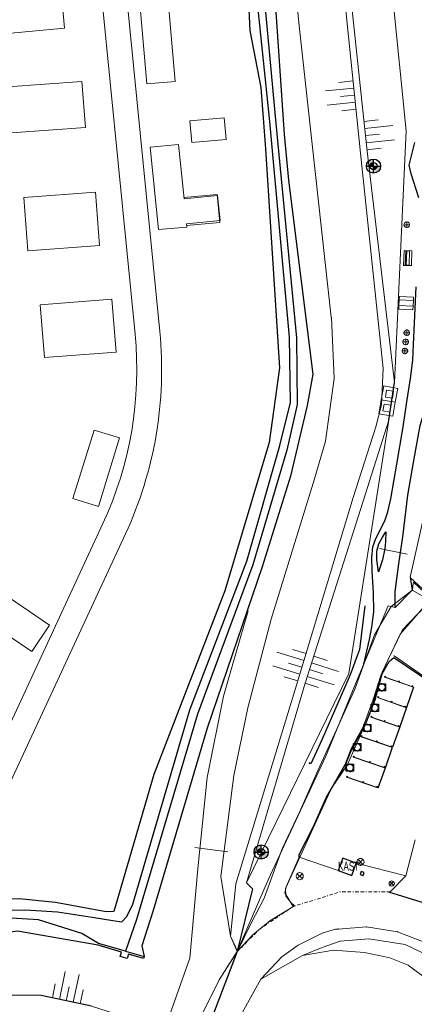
# Model space of a CAD drawing. Header units: metres. Extents: x 63969 to 66809, y 402115 to 403661.
# Tile 18 of 26: x 66072 to 66128, y 402662 to 402801. Entities that reach past the tile are written whole.
import ezdxf

# ---------------------------------------------------------------- set-up
doc = ezdxf.new("R2010")
doc.units = ezdxf.units.M
doc.linetypes.add('BORDER', pattern=[1.75, 0.5, -0.25, 0.5, -0.25, 0, -0.25])
doc.layers.get('0').update_dxf_attribs({"linetype": 'CONTINUOUS'})
for name, color, linetype in [('0 @ 0.5', 7, 'CONTINUOUS'), ('0 @ 1', 7, 'CONTINUOUS'), ('BS-BINNENKRUINLIJN-KPN', 253, 'CONTINUOUS'), ('BS-INSTEEK-SLOOT-KPN', 253, 'CONTINUOUS'), ('BS-KANT-HALF-VERHARD', 253, 'CONTINUOUS'), ('BS-OV.LIJNVORM.OBJECT', 253, 'CONTINUOUS'), ('BS-OVERIG-KPN', 253, 'CONTINUOUS'), ('BS-PAAL-STEEN', 253, 'CONTINUOUS'), ('BS-PALENRIJ', 253, 'CONTINUOUS'), ('BS-STEIGER (CONTOUR)', 253, 'CONTINUOUS'), ('BS-VLAKAFSLUITING', 253, 'CONTINUOUS'), ('BS-WATERLIJN-KPN', 253, 'CONTINUOUS')]:
    doc.layers.add(name, color=color, linetype=linetype)
for name, color, linetype, lineweight in [('BS-AFVALBAK', 253, 'CONTINUOUS', 0), ('BS-BEBOUWING', 253, 'CONTINUOUS', 0), ('BS-BETONBAND', 253, 'BORDER', 0), ('BS-DIJKPAAL', 2, 'CONTINUOUS', 25), ('BS-HEK', 253, 'RASTER', 0), ('BS-HEKWERK-KL-1_5M', 253, 'RASTER', 0), ('BS-KANT-VERHARDING', 253, 'CONTINUOUS', 0), ('BS-KRUINLIJN', 253, 'CONTINUOUS', 0), ('BS-KUNSTWERK-CONTOUR', 253, 'CONTINUOUS', 0), ('BS-LANTAARNPAAL-LICHTMAST', 253, 'CONTINUOUS', 0), ('BS-RASTER', 253, 'RASTER', 0), ('BS-SLAGBOOM', 253, 'CONTINUOUS', 0), ('BS-SYMBOOL-TALUD', 253, 'CONTINUOUS', 0), ('BS-TEENLIJN', 253, 'CONTINUOUS', 0), ('BS-TUSSENBERM', 253, 'CONTINUOUS', 0), ('BS-VERKEERSBORD', 253, 'CONTINUOUS', 0), ('BS-VLAKLABEL-BETON', 253, 'CONTINUOUS', 0), ('BS-ZITBANK', 253, 'CONTINUOUS', 0)]:
    doc.layers.add(name, color=color, linetype=linetype, lineweight=lineweight)
doc.linetypes.add('RASTER', pattern='A,3,-2,[200,RASTER,S=0.75,R=0,X=0,Y=0],-2,3', length=10)

# ---------------------------------------------------------------- blocks, each defined once
blk = doc.blocks.new('S04')
at = {"color": 0}
for p, q in [((-1, 0), (-1, 4.01)), ((1, 0), (1, 4.01)), ((-2.01, 0), (-2.01, 2.01)), ((0, 0), (0, 2.01)), ((2.01, 0), (2.01, 2.01))]:
    blk.add_line(p, q, dxfattribs=at)
blk = doc.blocks.new('116', base_point=(63367.988281, 393509.3125))
at = {"layer": 'BS-AFVALBAK'}
blk.add_lwpolyline([(63368.308281, 393509.2725), (63368.308281, 393509.3525), (63368.268281, 393509.4725), (63368.148281, 393509.5925), (63368.028281, 393509.6325), (63367.948281, 393509.6325), (63367.828281, 393509.5925), (63367.708281, 393509.4725), (63367.668281, 393509.3525), (63367.668281, 393509.2725), (63367.708281, 393509.1525), (63367.828281, 393509.0325), (63367.948281, 393508.9925), (63368.028281, 393508.9925), (63368.148281, 393509.0325), (63368.268281, 393509.1525)], close=True, dxfattribs=at)
for points in [[(63367.748281, 393509.3125), (63368.228281, 393509.3125)], [(63367.988281, 393509.5525), (63367.988281, 393509.0725)]]:
    blk.add_lwpolyline(points, dxfattribs=at)
blk = doc.blocks.new('Bankje')
at = {"layer": 'BS-ZITBANK'}
blk.add_line((-0.88, 0.87), (1, 0.19), dxfattribs=at)
blk.add_lwpolyline([(-1.02, 0.5), (-0.82, 1.02), (1.05, 0.33), (0.86, -0.19)], close=True, dxfattribs=at)
blk = doc.blocks.new('Houten paaltje')
at = {"layer": 'BS-HEKWERK-KL-1_5M'}
for p, q in [((-0.14, 0), (0, -0.14)), ((-0.14, -0.14), (0, 0))]:
    blk.add_line(p, q, dxfattribs=at)
at = {"layer": 'BS-KUNSTWERK-CONTOUR'}
blk.add_lwpolyline([(-0.14, -0.14), (0, -0.14), (0, 0), (-0.14, 0)], close=True, dxfattribs=at)
blk = doc.blocks.new('S03')
at = {"color": 0}
for p, q in [((-2.01, 0), (-2.01, -2.01)), ((-1, 0), (-1, -4.01)), ((0, 0), (0, -2.01)), ((1, 0), (1, -4.01)), ((2.01, 0), (2.01, -2.01))]:
    blk.add_line(p, q, dxfattribs=at)
blk = doc.blocks.new('17', base_point=(19504, 379108.256))
at = {"layer": 'BS-VERKEERSBORD'}
blk.add_polyline3d([(19503.84375, 379107.78725, 0), (19503.71875, 379107.84975, 0), (19503.59375, 379107.97475, 0), (19503.53125, 379108.09975, 0), (19503.5, 379108.22475, 0), (19503.5, 379108.28725, 0), (19503.53125, 379108.41225, 0), (19503.59375, 379108.53725, 0), (19503.71875, 379108.66225, 0), (19503.84375, 379108.72475, 0), (19503.96875, 379108.756, 0), (19504.03125, 379108.756, 0), (19504.15625, 379108.72475, 0), (19504.28125, 379108.66225, 0), (19504.40625, 379108.53725, 0), (19504.46875, 379108.41225, 0), (19504.5, 379108.28725, 0), (19504.5, 379108.22475, 0), (19504.46875, 379108.09975, 0), (19504.40625, 379107.97475, 0), (19504.28125, 379107.84975, 0), (19504.15625, 379107.78725, 0), (19504.03125, 379107.756, 0), (19503.96875, 379107.756, 0)], close=True, dxfattribs=at)
for points in [[(19504.34375, 379108.59975, 0), (19503.65625, 379107.91225, 0)], [(19503.65625, 379108.59975, 0), (19504.34375, 379107.91225, 0)]]:
    blk.add_polyline3d(points, dxfattribs=at)
blk = doc.blocks.new('Dijkpaal')
at = {"layer": 'BS-DIJKPAAL'}
h = blk.add_hatch(color=256, dxfattribs=at)
h.paths.add_polyline_path([(0, 0), (0, 1, 0.414214), (-1, 0)])
h.paths.add_polyline_path([(1, 0), (0, 0), (0, -1, 0.414214)])
for p, q in [((-1, 0), (1, 0)), ((0, -1), (0, 1))]:
    blk.add_line(p, q, dxfattribs=at)
blk.add_circle((0, 0), 1, dxfattribs=at)
blk = doc.blocks.new('*U46')
at = {"layer": '0 @ 0.5', "xscale": 0.5, "yscale": 0.5, "zscale": 0.5}
blk.add_blockref('Dijkpaal', (66122.295, 402779.866), dxfattribs=at)
at = {"layer": '0 @ 1'}
blk.add_blockref('Dijkpaal', (66122.295, 402779.866), dxfattribs=at)
blk = doc.blocks.new('*U48')
at = {"layer": '0 @ 0.5', "xscale": 0.5, "yscale": 0.5, "zscale": 0.5}
blk.add_blockref('Dijkpaal', (66106.437, 402683.064), dxfattribs=at)
at = {"layer": '0 @ 1'}
blk.add_blockref('Dijkpaal', (66106.437, 402683.064), dxfattribs=at)
blk = doc.blocks.new('De Krabbenkreek')
at = {"layer": 'BS-BEBOUWING'}
for points in [[(66078.686, 402799.319), (66068.563, 402798.408), (66067.889, 402805.896), (66078.012, 402806.807), (66078.686, 402799.319)], [(66093.248, 402803.77), (66094.322, 402791.831), (66090.319, 402791.471), (66089.245, 402803.41), (66093.248, 402803.77)], [(66081.658, 402785.315), (66081.148, 402791.82), (66070.697, 402791.051), (66071.207, 402784.546), (66081.658, 402785.315)], [(66095.547, 402775.241), (66100.281, 402775.713), (66100.655, 402772.197), (66095.897, 402771.724), (66095.942, 402771.275), (66091.95, 402770.913), (66090.781, 402782.544), (66094.782, 402782.924), (66095.547, 402775.241)], [(66083.615, 402768.661), (66073.518, 402767.906), (66072.95, 402775.421), (66083.047, 402776.176), (66083.615, 402768.661)], [(66085.99, 402753.629), (66075.867, 402752.85), (66075.254, 402760.299), (66085.376, 402761.078), (66085.99, 402753.629)], [(66083.481, 402731.81), (66079.869, 402732.935), (66082.845, 402742.624), (66086.458, 402741.499), (66083.481, 402731.81)], [(66076.582, 402715.066), (66067.888, 402720.958), (66065.335, 402717.246), (66074.087, 402711.365), (66076.582, 402715.066)]]:
    blk.add_lwpolyline(points, dxfattribs=at)

msp = doc.modelspace()

# ---------------------------------------------------------------- linework, layer by layer
at = {"layer": 'BS-BEBOUWING'}
msp.add_lwpolyline([(66096.39, 402786.27), (66101.22, 402786.7), (66101.49, 402783.64), (66096.67, 402783.2)], close=True, dxfattribs=at)
msp.add_lwpolyline([(66095.89, 402771.49), (66100.6, 402771.92), (66100.25, 402775.87), (66095.54, 402775.44)], dxfattribs=at)
at = {"layer": 'BS-BEBOUWING', "flags": 128}
msp.add_lwpolyline([(66125.16, 402710.72), (66125.21, 402710.74), (66132.27, 402705.84), (66132.9, 402707.23), (66137.01, 402713.89), (66143.8, 402719.95), (66156.44, 402725.44), (66163.2, 402726.61), (66170.66, 402726.41), (66178.7, 402724.73), (66179.88, 402724.37), (66179.91, 402724.36), (66183.05, 402722.95), (66183.74, 402722.68)], dxfattribs=at)
at = {"layer": 'BS-BETONBAND', "flags": 128}
msp.add_lwpolyline([(66124.67, 402677.44), (66117.58, 402677.42), (66110.96, 402675.38), (66106.11, 402672.08), (66103.12, 402669.06)], dxfattribs=at)
at = {"layer": 'BS-BINNENKRUINLIJN-KPN'}
msp.add_polyline3d([(66082.47, 402661.31, 0), (66075.38, 402662.82, 0), (66071.09, 402662.85, 0), (66066.79, 402662.47, 0), (66062.07, 402661.03, 0), (66057.54, 402658.86, 0), (66053.89, 402657.42, 0), (66051.04, 402657.39, 0), (66048.06, 402658.1, 0), (66045.9, 402659.27, 0), (66043.58, 402661.42, 0), (66039.55, 402665.21, 0), (66033.54, 402671.42, 0), (66026.27, 402678.69, 0), (66014.92, 402689.82, 0), (66001.56, 402703.55, 0), (65987.27, 402718.01, 0), (65975.62, 402729.96, 0), (65965.61, 402740.84, 0), (65962.12, 402744.53, 0), (65961.93, 402745.63, 0)], dxfattribs=at)
at = {"layer": 'BS-HEK', "flags": 128}
msp.add_lwpolyline([(66127.54, 402721.76), (66131.46, 402718.14)], dxfattribs=at)
at = {"layer": 'BS-HEKWERK-KL-1_5M'}
for p, q in [((66124.01, 402707.85), (66123.85, 402707.78)), ((66123.97, 402707.73), (66123.89, 402707.89)), ((66125.98, 402707.16), (66125.82, 402707.09)), ((66125.94, 402707.05), (66125.87, 402707.21)), ((66127.87, 402706.51), (66127.71, 402706.43)), ((66127.83, 402706.39), (66127.75, 402706.55)), ((66123.04, 402704.96), (66122.89, 402704.88)), ((66123, 402704.84), (66122.93, 402705)), ((66124.91, 402704.3), (66124.75, 402704.22)), ((66124.87, 402704.18), (66124.79, 402704.34)), ((66126.86, 402703.62), (66126.7, 402703.54)), ((66126.82, 402703.5), (66126.74, 402703.66)), ((66122.08, 402702.2), (66121.92, 402702.12)), ((66122.04, 402702.08), (66121.96, 402702.24)), ((66123.95, 402701.57), (66123.79, 402701.49)), ((66123.91, 402701.45), (66123.83, 402701.61)), ((66125.92, 402700.89), (66125.77, 402700.82)), ((66125.88, 402700.78), (66125.81, 402700.93)), ((66120.7, 402699.45), (66120.54, 402699.37)), ((66120.66, 402699.33), (66120.58, 402699.49)), ((66122.85, 402698.71), (66122.69, 402698.64)), ((66122.81, 402698.6), (66122.73, 402698.75)), ((66124.9, 402698.02), (66124.74, 402697.94)), ((66124.86, 402697.9), (66124.78, 402698.06)), ((66119.59, 402696.57), (66119.43, 402696.49)), ((66119.55, 402696.45), (66119.47, 402696.61)), ((66121.85, 402695.8), (66121.69, 402695.72)), ((66121.81, 402695.68), (66121.73, 402695.84)), ((66123.9, 402695.11), (66123.74, 402695.03)), ((66123.86, 402694.99), (66123.78, 402695.15)), ((66118.66, 402693.73), (66118.5, 402693.65)), ((66118.62, 402693.61), (66118.54, 402693.77)), ((66120.87, 402692.84), (66120.8, 402693)), ((66120.91, 402692.96), (66120.76, 402692.88)), ((66122.89, 402692.29), (66122.73, 402692.21)), ((66122.85, 402692.17), (66122.77, 402692.33))]:
    msp.add_line(p, q, dxfattribs=at)
for points in [[(66127.82, 402706.36), (66127.83, 402706.39), (66123.85, 402707.78), (66123.84, 402707.75)], [(66123.89, 402707.89), (66124.01, 402707.85), (66123.97, 402707.73), (66123.85, 402707.78)], [(66125.87, 402707.21), (66125.98, 402707.16), (66125.94, 402707.05), (66125.82, 402707.09)], [(66127.87, 402706.51), (66127.75, 402706.55), (66127.71, 402706.43), (66127.83, 402706.39)], [(66126.81, 402703.47), (66126.82, 402703.5), (66122.89, 402704.88), (66122.88, 402704.85)], [(66122.93, 402705), (66123.04, 402704.96), (66123, 402704.84), (66122.89, 402704.88)], [(66124.79, 402704.34), (66124.91, 402704.3), (66124.87, 402704.18), (66124.75, 402704.22)], [(66126.86, 402703.62), (66126.74, 402703.66), (66126.7, 402703.54), (66126.82, 402703.5)], [(66125.87, 402700.75), (66125.88, 402700.78), (66121.92, 402702.12), (66121.91, 402702.1)], [(66121.96, 402702.24), (66122.08, 402702.2), (66122.04, 402702.08), (66121.92, 402702.12)], [(66123.83, 402701.61), (66123.95, 402701.57), (66123.91, 402701.45), (66123.79, 402701.49)], [(66125.92, 402700.89), (66125.81, 402700.93), (66125.77, 402700.82), (66125.88, 402700.78)], [(66124.85, 402697.87), (66124.86, 402697.9), (66120.54, 402699.37), (66120.53, 402699.34)], [(66120.58, 402699.49), (66120.7, 402699.45), (66120.66, 402699.33), (66120.54, 402699.37)], [(66122.73, 402698.75), (66122.85, 402698.71), (66122.81, 402698.6), (66122.69, 402698.64)], [(66124.9, 402698.02), (66124.78, 402698.06), (66124.74, 402697.94), (66124.86, 402697.9)], [(66119.47, 402696.61), (66119.59, 402696.57), (66119.55, 402696.45), (66119.43, 402696.49)], [(66123.85, 402694.96), (66123.86, 402694.99), (66119.43, 402696.49), (66119.43, 402696.46)], [(66121.73, 402695.84), (66121.85, 402695.8), (66121.81, 402695.68), (66121.69, 402695.72)], [(66123.9, 402695.11), (66123.78, 402695.15), (66123.74, 402695.03), (66123.86, 402694.99)], [(66122.84, 402692.14), (66122.85, 402692.17), (66118.5, 402693.65), (66118.49, 402693.62)], [(66118.54, 402693.77), (66118.66, 402693.73), (66118.62, 402693.61), (66118.5, 402693.65)], [(66120.8, 402693), (66120.91, 402692.96), (66120.87, 402692.84), (66120.76, 402692.88)], [(66122.89, 402692.29), (66122.77, 402692.33), (66122.73, 402692.21), (66122.85, 402692.17)]]:
    msp.add_lwpolyline(points, close=True, dxfattribs=at)
at = {"layer": 'BS-INSTEEK-SLOOT-KPN', "flags": 128}
for points in [[(66074.73, 403020.36), (66076.96, 403011.83), (66079.2, 403000.18), (66082.53, 402979.67), (66085.66, 402959.41), (66086.79, 402953.94), (66088.28, 402942.44), (66091.38, 402920.91), (66094.05, 402904.16), (66098.71, 402885.21), (66101.14, 402868.56), (66102.95, 402852.45), (66104.36, 402836.76), (66106.8, 402818.95), (66108.55, 402800.96), (66109.67, 402784.35), (66110.32, 402777.9), (66113.71, 402750.51), (66112.91, 402746.1), (66110.57, 402736.12), (66106.56, 402723.3)], [(66092.77, 402884.01), (66094.06, 402866.99), (66098.36, 402866.82), (66101.75, 402839.69), (66103.25, 402828.86), (66102.39, 402824.81), (66104.1, 402814.88), (66104.83, 402799.01), (66106.41, 402790.95), (66107.04, 402782.29), (66109.02, 402751.39), (66107.57, 402740.88), (66101.31, 402719.91), (66091.27, 402694), (66085.66, 402674.66)]]:
    msp.add_lwpolyline(points, dxfattribs=at)
at = {"layer": 'BS-INSTEEK-SLOOT-KPN'}
for points in [[(66085.66, 402674.66, 0), (66084.58, 402674.63, 0), (66077.41, 402675.93, 0), (66072.27, 402676.44, 0), (66067.96, 402676.32, 0), (66063.5, 402675.41, 0), (66059.66, 402674.37, 0), (66056.58, 402673.13, 0), (66053.27, 402671.32, 0), (66051.54, 402670.78, 0), (66049.71, 402671.49, 0), (66047.04, 402673.73, 0), (66039.88, 402680.3, 0), (66026.54, 402692.77, 0), (66014.04, 402703.27, 0), (66005.12, 402711.45, 0), (65992.14, 402722.18, 0), (65979.66, 402733.17, 0), (65972.07, 402740.05, 0), (65966.19, 402745.3, 0), (65963.83, 402747.32, 0)], [(66083.43, 402669.9, 0), (66072.04, 402671.89, 0), (66065.63, 402671.02, 0), (66060.47, 402669.28, 0), (66055.06, 402666.86, 0), (66051.46, 402665.11, 0), (66050.2, 402665.29, 0), (66048.62, 402666.35, 0), (66035.12, 402679.01, 0), (66015.57, 402696.41, 0), (65999.99, 402710.52, 0), (65984.85, 402725.02, 0), (65971.02, 402737.35, 0), (65961.93, 402745.63, 0)], [(66106.56, 402723.3, 0), (66098.83, 402700.53, 0), (66091.19, 402674.82, 0), (66089.6, 402669.84, 0), (66089.94, 402668.33, 0)]]:
    msp.add_polyline3d(points, dxfattribs=at)
at = {"layer": 'BS-KANT-HALF-VERHARD', "flags": 128}
msp.add_lwpolyline([(66111.82, 402682.34), (66111.81, 402682.73), (66113.76, 402686.59), (66115.63, 402690.72), (66118.39, 402695.49), (66119.26, 402697.58), (66121.12, 402700.96), (66122.51, 402704.53), (66123.54, 402708.2), (66124.52, 402709.97), (66125.18, 402710.52), (66132.25, 402705.71)], dxfattribs=at)
at = {"layer": 'BS-KANT-VERHARDING'}
for p, q in [((66077.94, 402900.16), (66092.13, 402756.51)), ((66078.75, 402856.36), (66088.65, 402756.17)), ((66084.11, 402729.42), (66067.59, 402693.84)), ((66087.28, 402727.95), (66070.76, 402692.37)), ((66124.43, 402677.43), (66129.58, 402675.82))]:
    msp.add_line(p, q, dxfattribs=at)
msp.add_lwpolyline([(66126.55, 402765.86), (66126.63, 402767.96), (66127.73, 402767.92), (66127.65, 402765.82)], close=True, dxfattribs=at)
at = {"layer": 'BS-KANT-VERHARDING', "flags": 128}
for points in [[(66130.96, 402718.32), (66127.95, 402721.17), (66127.74, 402719.93), (66127.72, 402719.96), (66124.79, 402717.73), (66122.46, 402713.71), (66121.02, 402709.81), (66119.66, 402706.05), (66116.77, 402699.71), (66114.5, 402694.65), (66111.84, 402688.7), (66109.39, 402683.53), (66106.87, 402676.54), (66105.02, 402673.04), (66103.12, 402669.06), (66100.52, 402665.01), (66097.81, 402659.63)], [(66118.22, 402695.24), (66119.15, 402697.65), (66120.83, 402700.75), (66122.27, 402704.58), (66123.31, 402707.98), (66124.32, 402710.15), (66126.4, 402714.42), (66129.6, 402717.78)], [(66128.17, 402684.78), (66126.85, 402679.68)], [(66110.96, 402675.38), (66109.79, 402677.3), (66109.95, 402678.15), (66111.82, 402682.34), (66117.3, 402680.43)], [(66119.87, 402681.49), (66126.85, 402679.68), (66124.67, 402677.44)], [(66152.34, 402637.26), (66136.18, 402663.8), (66133.39, 402667.45), (66130.05, 402670.09), (66125.68, 402671.8), (66121.33, 402672.49), (66117.32, 402672.18), (66116.93, 402672.16), (66115.04, 402671.6), (66111.65, 402669.93), (66109.37, 402668.28), (66106.41, 402665.13), (66102.35, 402657.83)]]:
    msp.add_lwpolyline(points, dxfattribs=at)
at = {"layer": 'BS-KANT-VERHARDING'}
msp.add_lwpolyline([(66097.81, 402659.63), (66100.52, 402665.01), (66103.04, 402669), (66105.27, 402671.39), (66107.68, 402673.36), (66111.14, 402675.47), (66110.56, 402675.99), (66109.94, 402676.86), (66109.87, 402677.9), (66116.39, 402692.06), (66118.57, 402695.32), (66121.78, 402702.52), (66123.51, 402708.44), (66126.07, 402713.83), (66130.27, 402718.59), (66127.76, 402720.02), (66125.35, 402717.59), (66124.37, 402717.81), (66119.77, 402706.78), (66115.55, 402696.61), (66107.43, 402679.15), (66103.04, 402669)], dxfattribs=at)
for radius in [51.5, 55]:
    msp.add_arc((66037.39, 402751.11), radius, 335.0987, 5.6391, dxfattribs=at)
for p in [(66117.32, 402672.18), (66121.33, 402672.49), (66125.68, 402671.8)]:
    msp.add_point(p, dxfattribs=at)
at = {"layer": 'BS-KRUINLIJN', "flags": 128}
for points in [[(66103.12, 402669.06), (66102.11, 402671.2), (66102.87, 402678.55), (66111.59, 402707.1), (66119.42, 402733.11), (66122.63, 402743.07), (66123.41, 402746.18), (66123.66, 402751.3), (66120.47, 402781.7), (66115.2, 402832.97), (66111.37, 402870.01), (66104.88, 402928.73), (66101.33, 402963.05), (66093.87, 403010.09), (66088.89, 403031.91)], [(66124.44, 402744.03), (66120.85, 402732.6), (66112.63, 402706.9), (66104.39, 402678.69)], [(66104.62, 402717.11), (66101.13, 402705.06), (66098.84, 402693.56), (66097.5, 402680.71)], [(66112.26, 402668.47), (66116.66, 402669.19), (66121.04, 402668.9), (66124.62, 402668.14), (66127.21, 402667.07), (66129.8, 402665.16), (66131.42, 402663.62), (66136.12, 402654.97), (66140.99, 402646.69), (66144.03, 402640.76), (66145.98, 402635.3), (66149.74, 402628.3), (66155.55, 402618.41), (66159.9, 402611.19), (66162.76, 402606.47), (66164.24, 402603.66), (66164.44, 402601.77), (66163.91, 402600.32), (66162.82, 402599.28), (66155.87, 402594.6), (66147.4, 402589.14)]]:
    msp.add_lwpolyline(points, dxfattribs=at)
at = {"layer": 'BS-KRUINLIJN'}
for points in [[(66125.25, 402749.34, 0), (66121.4, 402781.99, 0), (66115.84, 402834.15, 0), (66112.23, 402870.4, 0), (66105.08, 402934.21, 0), (66102.26, 402963.23, 0), (66094.93, 403010.29, 0), (66090.54, 403032.12, 0)], [(66103.04, 402669, 0), (66102.11, 402671.2, 0), (66102.87, 402678.55, 0), (66111.59, 402707.1, 0), (66119.42, 402733.11, 0), (66122.63, 402743.07, 0), (66123.41, 402746.18, 0), (66123.66, 402751.3, 0), (66120.47, 402781.7, 0), (66115.2, 402832.97, 0), (66111.37, 402870.01, 0), (66104.88, 402928.73, 0), (66101.33, 402963.05, 0), (66093.87, 403010.09, 0), (66088.89, 403031.91, 0)], [(66124.44, 402744.03, 0), (66120.85, 402732.6, 0), (66112.63, 402706.9, 0), (66104.39, 402678.69, 0)], [(66097.5, 402680.68, 0), (66096.36, 402668.07, 0), (66092.99, 402658.52, 0), (66091.83, 402658.13, 0), (66090.59, 402658.74, 0), (66082.47, 402661.31, 0)]]:
    msp.add_polyline3d(points, dxfattribs=at)
at = {"layer": 'BS-KUNSTWERK-CONTOUR'}
for points in [[(66124.96, 402747.11), (66125.13, 402748.09), (66124.14, 402748.26), (66123.97, 402747.28)], [(66124.61, 402745.14), (66124.79, 402746.12), (66123.8, 402746.29), (66123.63, 402745.31)]]:
    msp.add_lwpolyline(points, close=True, dxfattribs=at)
at = {"layer": 'BS-LANTAARNPAAL-LICHTMAST'}
msp.add_polyline3d([(66124.75, 402678.27, 0), (66124.66, 402678.31, 0), (66124.56, 402678.41, 0), (66124.52, 402678.5, 0), (66124.49, 402678.59, 0), (66124.49, 402678.64, 0), (66124.52, 402678.74, 0), (66124.56, 402678.83, 0), (66124.66, 402678.92, 0), (66124.75, 402678.97, 0), (66124.84, 402678.99, 0), (66124.89, 402678.99, 0), (66124.98, 402678.97, 0), (66125.08, 402678.92, 0), (66125.17, 402678.83, 0), (66125.22, 402678.74, 0), (66125.24, 402678.64, 0), (66125.24, 402678.59, 0), (66125.22, 402678.5, 0), (66125.17, 402678.41, 0), (66125.08, 402678.31, 0), (66124.98, 402678.27, 0), (66124.89, 402678.24, 0), (66124.84, 402678.24, 0)], close=True, dxfattribs=at)
for points in [[(66125.12, 402678.88, 0), (66124.61, 402678.36, 0)], [(66124.61, 402678.88, 0), (66125.12, 402678.36, 0)]]:
    msp.add_polyline3d(points, dxfattribs=at)
at = {"layer": 'BS-OV.LIJNVORM.OBJECT'}
for p, q in [((66127.95, 402706.33), (66126.94, 402703.44)), ((66126.94, 402703.44), (66126.01, 402700.72)), ((66126.01, 402700.72), (66124.98, 402697.84)), ((66123.98, 402694.93), (66124.98, 402697.84)), ((66122.97, 402692.11), (66123.98, 402694.93))]:
    msp.add_line(p, q, dxfattribs=at)
at = {"layer": 'BS-OV.LIJNVORM.OBJECT', "flags": 128}
msp.add_lwpolyline([(66119.23, 402679.77), (66119.87, 402681.49), (66117.95, 402682.21), (66117.3, 402680.43)], close=True, dxfattribs=at)
at = {"layer": 'BS-OVERIG-KPN'}
for points in [[(66128.68, 402775.4), (66127.61, 402778.78), (66127.35, 402780.02), (66128.15, 402783.22)], [(66120.93, 402709.58), (66121.74, 402713.06), (66122.04, 402714.81), (66122.33, 402716.97), (66122.29, 402719.67), (66122.11, 402722.67), (66122.04, 402724.61), (66122.18, 402726.13), (66122.63, 402727.33), (66123.33, 402728.68), (66123.96, 402729.94), (66124.34, 402731.07), (66124.73, 402732.92), (66125.57, 402737.8), (66126.48, 402743.05), (66127, 402746.61), (66127.51, 402749.87), (66127.83, 402752.47), (66127.96, 402754.69), (66128.31, 402762.82)], [(66125.35, 402717.59), (66125.35, 402719.84), (66125.88, 402723.75), (66126.46, 402727.55), (66127.15, 402733.41), (66127.94, 402738.06), (66128.89, 402743.28), (66129.98, 402746.85), (66130.89, 402748.55), (66131.93, 402749.95), (66135.77, 402753.53)]]:
    msp.add_lwpolyline(points, dxfattribs=at)
msp.add_lwpolyline([(66123.01, 402722.61), (66122.77, 402724.29), (66122.77, 402725.53), (66123.04, 402726.55), (66123.51, 402727.39), (66124.03, 402728.26), (66124.01, 402726.84), (66123.88, 402725.92), (66123.56, 402724.32)], close=True, dxfattribs=at)
for points in [[(66089.94, 402668.33, 0), (66089.85, 402668.05, 0), (66087.71, 402668.66, 0), (66087.52, 402668.02, 0), (66086.52, 402668.32, 0), (66086.73, 402668.95, 0), (66083.43, 402669.9, 0)], [(66087.31, 402669.07, 0), (66089.94, 402668.33, 0)]]:
    msp.add_polyline3d(points, dxfattribs=at)
at = {"layer": 'BS-PAAL-STEEN'}
for points in [[(66123.97, 402706.26, 0), (66123.97, 402706.38, 0), (66123.9, 402706.57, 0), (66123.72, 402706.76, 0), (66123.53, 402706.82, 0), (66123.4, 402706.82, 0), (66123.22, 402706.76, 0), (66123.03, 402706.57, 0), (66122.97, 402706.38, 0), (66122.97, 402706.26, 0), (66123.03, 402706.07, 0), (66123.22, 402705.88, 0), (66123.4, 402705.82, 0), (66123.53, 402705.82, 0), (66123.72, 402705.88, 0), (66123.9, 402706.07, 0)], [(66122.97, 402706.82, 0), (66123.97, 402706.82, 0), (66123.97, 402705.82, 0), (66122.97, 402705.82, 0)], [(66122.99, 402703.34, 0), (66122.99, 402703.47, 0), (66122.93, 402703.66, 0), (66122.74, 402703.84, 0), (66122.55, 402703.91, 0), (66122.43, 402703.91, 0), (66122.24, 402703.84, 0), (66122.05, 402703.66, 0), (66121.99, 402703.47, 0), (66121.99, 402703.34, 0), (66122.05, 402703.16, 0), (66122.24, 402702.97, 0), (66122.43, 402702.91, 0), (66122.55, 402702.91, 0), (66122.74, 402702.97, 0), (66122.93, 402703.16, 0)], [(66121.99, 402703.91, 0), (66122.99, 402703.91, 0), (66122.99, 402702.91, 0), (66121.99, 402702.91, 0)], [(66121.93, 402700.5, 0), (66121.93, 402700.63, 0), (66121.87, 402700.82, 0), (66121.68, 402701, 0), (66121.49, 402701.07, 0), (66121.37, 402701.07, 0), (66121.18, 402701, 0), (66120.99, 402700.82, 0), (66120.93, 402700.63, 0), (66120.93, 402700.5, 0), (66120.99, 402700.32, 0), (66121.18, 402700.13, 0), (66121.37, 402700.07, 0), (66121.49, 402700.07, 0), (66121.68, 402700.13, 0), (66121.87, 402700.32, 0)], [(66120.93, 402701.07, 0), (66121.93, 402701.07, 0), (66121.93, 402700.07, 0), (66120.93, 402700.07, 0)], [(66120.49, 402697.79, 0), (66120.49, 402697.92, 0), (66120.43, 402698.11, 0), (66120.24, 402698.29, 0), (66120.06, 402698.36, 0), (66119.93, 402698.36, 0), (66119.74, 402698.29, 0), (66119.56, 402698.11, 0), (66119.49, 402697.92, 0), (66119.49, 402697.79, 0), (66119.56, 402697.61, 0), (66119.74, 402697.42, 0), (66119.93, 402697.36, 0), (66120.06, 402697.36, 0), (66120.24, 402697.42, 0), (66120.43, 402697.61, 0)], [(66119.49, 402698.36, 0), (66120.49, 402698.36, 0), (66120.49, 402697.36, 0), (66119.49, 402697.36, 0)], [(66119.45, 402694.89, 0), (66119.45, 402695.02, 0), (66119.39, 402695.21, 0), (66119.2, 402695.39, 0), (66119.02, 402695.46, 0), (66118.89, 402695.46, 0), (66118.7, 402695.39, 0), (66118.52, 402695.21, 0), (66118.45, 402695.02, 0), (66118.45, 402694.89, 0), (66118.52, 402694.71, 0), (66118.7, 402694.52, 0), (66118.96, 402694.43, 0), (66119.09, 402694.43, 0), (66119.28, 402694.49, 0), (66119.39, 402694.71, 0)], [(66118.45, 402695.46, 0), (66119.45, 402695.46, 0), (66119.45, 402694.46, 0), (66118.45, 402694.46, 0)]]:
    msp.add_polyline3d(points, close=True, dxfattribs=at)
at = {"layer": 'BS-PALENRIJ', "flags": 128}
msp.add_lwpolyline([(66121.08, 402717.81), (66120.32, 402711.65), (66118.98, 402708.06), (66115.05, 402698.98), (66113.43, 402695.53)], dxfattribs=at)
at = {"layer": 'BS-RASTER', "flags": 128}
msp.add_lwpolyline([(66171.45, 402745.37), (66171.45, 402745.54), (66133.38, 402748.23), (66127.49, 402721.84)], dxfattribs=at)
at = {"layer": 'BS-SLAGBOOM'}
for p, q in [((66123.14, 402725.88), (66127.06, 402725.12)), ((66097.07, 402683.68), (66101.72, 402683.08))]:
    msp.add_line(p, q, dxfattribs=at)
at = {"layer": 'BS-STEIGER (CONTOUR)'}
msp.add_lwpolyline([(66120.54, 402680.33), (66120.4, 402679.87), (66120.86, 402679.73), (66121, 402680.19)], close=True, dxfattribs=at)
at = {"layer": 'BS-TEENLIJN', "flags": 128}
msp.add_lwpolyline([(66163.24, 402557.82), (66160.09, 402563.86), (66149.69, 402581.28), (66148.91, 402584.42), (66149.09, 402585.95), (66149.87, 402586.93), (66156.08, 402590.2), (66167.68, 402598.33), (66170.07, 402603.81), (66163.79, 402614.43), (66153.7, 402631.44), (66149.49, 402639.58), (66141.31, 402654.42), (66135.51, 402663.92), (66131.65, 402667.65), (66126.79, 402670.03), (66121.65, 402670.79), (66117.6, 402670.49), (66115.05, 402669.59), (66112.26, 402668.47), (66106.41, 402665.13)], dxfattribs=at)
at = {"layer": 'BS-TEENLIJN'}
msp.add_polyline3d([(66085.82, 403017.38, 0), (66093.47, 402974.26, 0), (66096.4, 402954.22, 0), (66099.56, 402921.16, 0), (66105.06, 402867.2, 0), (66111.8, 402799.65, 0), (66116.32, 402758.53, 0), (66116.37, 402758.52, 0), (66116.75, 402749.9, 0), (66115.53, 402741.06, 0), (66113.98, 402735.71, 0), (66107.84, 402715.91, 0), (66104.57, 402703.39, 0), (66102.6, 402693.87, 0), (66100.74, 402679.62, 0), (66102.11, 402671.2, 0)], dxfattribs=at)
at = {"layer": 'BS-TUSSENBERM'}
for points in [[(65933.54, 403134.96), (65943.2, 403129.19), (65950.35, 403126.29), (65961.78, 403123.01), (65971.93, 403120.26), (65981.32, 403116.22), (65991.99, 403109.94), (66014.81, 403096.01), (66061.31, 403066.09), (66086.38, 403051.14), (66091.98, 403045.99), (66094.48, 403041.66), (66095.82, 403037.4), (66100.03, 403010.93), (66107.46, 402962.61), (66111.91, 402924.28), (66117.41, 402872.92), (66122.52, 402829.12), (66125, 402804.09), (66126.91, 402784.84), (66125.25, 402749.34)], [(66124.44, 402744.03), (66118.8, 402708.25), (66104.39, 402678.69)]]:
    msp.add_lwpolyline(points, dxfattribs=at)
at = {"layer": 'BS-TUSSENBERM', "flags": 128}
msp.add_lwpolyline([(66124.44, 402744.03), (66118.8, 402708.25), (66104.39, 402678.69)], dxfattribs=at)
at = {"layer": 'BS-VLAKAFSLUITING'}
for points in [[(66124.44, 402744.03, 0), (66125.25, 402749.34, 0)], [(66127.49, 402721.84, 0), (66127.76, 402720.02, 0)], [(66104.39, 402678.69, 0), (66105.23, 402677.86, 0), (66103.04, 402669, 0), (66093.99, 402645.2, 0), (66092.17, 402644, 0)], [(66124.43, 402677.43, 0), (66129.58, 402675.82, 0), (66133.55, 402673.83, 0)]]:
    msp.add_polyline3d(points, dxfattribs=at)
at = {"layer": 'BS-VLAKLABEL-BETON'}
for points in [[(66125.36, 402746.53), (66125.71, 402748.5), (66123.74, 402748.84), (66123.39, 402746.87)], [(66125.02, 402744.56), (66125.36, 402746.53), (66123.39, 402746.87), (66123.05, 402744.9)]]:
    msp.add_lwpolyline(points, close=True, dxfattribs=at)
at = {"layer": 'BS-WATERLIJN-KPN'}
for points in [[(66097.35, 402882.08, 0), (66099.68, 402867.07, 0), (66102.5, 402845.79, 0), (66105.77, 402815.39, 0), (66108.5, 402785.87, 0), (66111.45, 402755.64, 0), (66111.5, 402746.23, 0), (66110.07, 402739.79, 0), (66105.27, 402723.6, 0), (66097.47, 402702.5, 0), (66088.83, 402673.56, 0), (66087.31, 402669.07, 0)], [(65962.86, 402746.39, 0), (65963.29, 402747.03, 0), (65999.28, 402714.56, 0), (66026.05, 402690.75, 0), (66049.29, 402669.84, 0), (66050.28, 402669.48, 0), (66051.83, 402669.4, 0), (66053.51, 402670.09, 0), (66060.8, 402673.27, 0), (66067.57, 402674.85, 0), (66073.17, 402674.9, 0), (66077.71, 402674.63, 0), (66082.57, 402673.88, 0), (66085.51, 402673.42, 0), (66086.77, 402673.21, 0), (66087.49, 402673.95, 0), (66088.32, 402675.71, 0), (66096.35, 402703.15, 0), (66104.41, 402724.11, 0), (66109.09, 402740.46, 0), (66110.57, 402746.52, 0), (66110.44, 402755.71, 0), (66107.66, 402786.18, 0), (66104.62, 402815.67, 0)], [(66083.48, 402670.16, 0), (66081.13, 402671.54, 0), (66075, 402673.5, 0), (66069.61, 402673.82, 0), (66063.68, 402672.94, 0), (66057.63, 402670.96, 0), (66052.09, 402668.39, 0), (66050.52, 402668.19, 0), (66049.04, 402668.86, 0), (66037.46, 402678.54, 0), (66004.27, 402708.57, 0), (65962.44, 402745.78, 0), (65962.86, 402746.39, 0)], [(66087.31, 402669.07, 0), (66083.48, 402670.16, 0)]]:
    msp.add_polyline3d(points, dxfattribs=at)
at = {"layer": 'BS-ZITBANK'}
for points in [[(66125.93, 402760.98), (66125.97, 402761.48), (66127.96, 402761.38), (66127.93, 402760.88)], [(66125.89, 402760.18), (66125.87, 402759.68), (66127.87, 402759.58), (66127.89, 402760.08)], [(66125.89, 402760.18), (66125.93, 402760.98), (66127.93, 402760.88), (66127.89, 402760.08)]]:
    msp.add_lwpolyline(points, close=True, dxfattribs=at)

# ---------------------------------------------------------------- block references
for name, p in [('De Krabbenkreek', (0, 0)), ('*U46', (0, 0)), ('*U48', (0, 0)), ('17', (66120.46, 402681.66)), ('17', (66111.88, 402679.65))]:
    msp.add_blockref(name, p)
at = {"layer": 'BS-AFVALBAK', "xscale": 1.25000000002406, "yscale": 1.25000000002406, "zscale": 1.25000000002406, "rotation": 90}
for p in [(66127, 402771.6), (66127, 402756.34), (66126.72, 402753.79), (66126.84, 402755.06)]:
    msp.add_blockref('116', p, dxfattribs=at)
at = {"layer": 'BS-KUNSTWERK-CONTOUR', "rotation": 245.1418953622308}
msp.add_blockref('Houten paaltje', (66113.32, 402695.52), dxfattribs=at)
at = {"layer": 'BS-SYMBOOL-TALUD'}
for name, p, rotation in [('S04', (66119.63, 402789.89), 95.86786996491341), ('S03', (66121.16, 402784.17), 96.08792913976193), ('S04', (66112.2, 402709.14), 73.17469014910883), ('S03', (66113.24, 402708.81), 72.25708139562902), ('S04', (66078.93, 402662.06), 347.9502853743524)]:
    msp.add_blockref(name, p, dxfattribs=dict(at, rotation=rotation))
at = {"layer": 'BS-ZITBANK', "rotation": 107.8152239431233}
msp.add_blockref('Bankje', (66127.48, 402767.01), dxfattribs=at)

# ---------------------------------------------------------------- texts
at = {"layer": 'BS-OV.LIJNVORM.OBJECT', "width": 0.68}
msp.add_text('KAST', height=1.25, dxfattribs=at).set_placement((66117.3, 402680.43))

doc.saveas('drawing.dxf')
